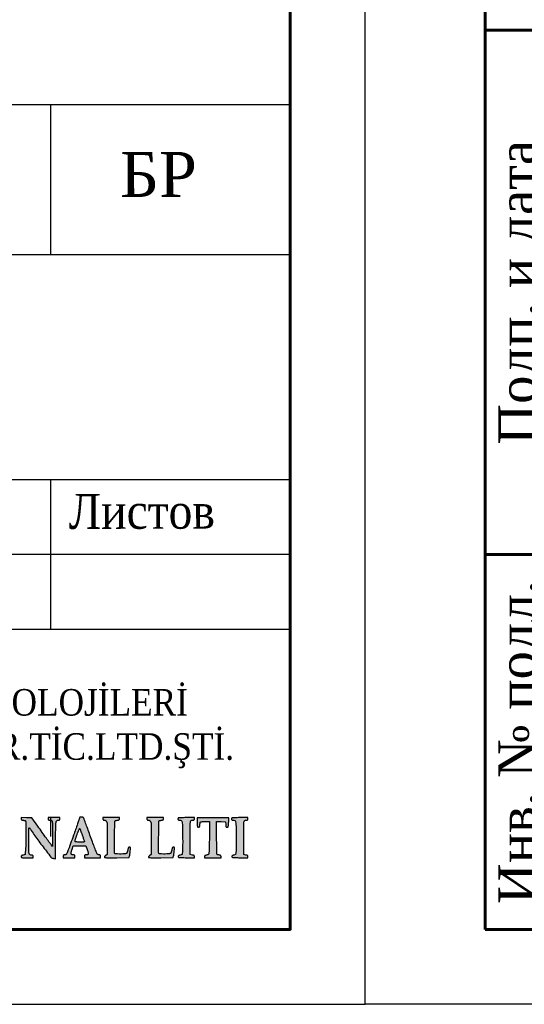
# Model space of a CAD drawing. Header units: inches. Extents: x -397 to 1532, y 9 to 603.
# Tile 7 of 29: x 1 to 34, y 9 to 75. Entities that reach past the tile are written whole.
import ezdxf
from ezdxf.enums import TextEntityAlignment as Align

# ---------------------------------------------------------------- set-up
doc = ezdxf.new("R2010")
doc.units = ezdxf.units.IN
doc.header["$MEASUREMENT"] = 0
for name, color, linetype in [('(002) Рамка', 7, 'Continuous'), ('ливнеотвод', 7, 'Continuous'), ('Электрика', 7, 'Continuous')]:
    doc.layers.add(name, color=color, linetype=linetype)
for name, color, linetype, lineweight in [('.', 7, 'Continuous', 15), ('0_Ном._пера__7', 7, 'Continuous', 60), ('ANTET', 7, 'Continuous', 15)]:
    doc.layers.add(name, color=color, linetype=linetype, lineweight=lineweight)
doc.styles.add('ISOCPEUR', font='isocpeui.ttf')
doc.styles.add('LOGO_TEXT', font='GARA.TTF', dxfattribs={"width": 0.75, "height": 8000})
doc.styles.get("Standard").update_dxf_attribs({"font": 'arial.ttf'})
doc.styles.add('ГОСТ 250', font='times.ttf', dxfattribs={"height": 250})

# ---------------------------------------------------------------- blocks, each defined once
blk = doc.blocks.new('*U26')
at = {"color": 7, "lineweight": 60, "ltscale": 25}
for p, q in [((-58600, 9000), (-58600, 500)), ((-57400, 6500), (-58600, 6500)), ((-57400, 3000), (-58600, 3000)), ((-57400, 500), (-58600, 500))]:
    blk.add_line(p, q, dxfattribs=at)
at = {"color": 0, "ltscale": 25}
blk.add_lwpolyline([(-59400, 42000), (0, 42000), (0, 0), (-59400, 0)], close=True, dxfattribs=at)
at = {"layer": 'Электрика', "color": 7, "char_height": 250, "width": 2500, "attachment_point": 5, "rotation": 90, "style": 'ГОСТ 250'}
for s, insert in [('Подп. и дата', (-58350, 4750)), ('Инв. № подл.', (-58350, 1750))]:
    blk.add_mtext(s, dxfattribs=dict(at, insert=insert))

msp = doc.modelspace()

# ---------------------------------------------------------------- hatches: boundary and pattern name
at = {"layer": '.', "lineweight": 30}
h = msp.add_hatch(color=154, dxfattribs=at)
h.dxf.hatch_style = 1
h.paths.add_polyline_path([(2.532, 20.144, -0.001673), (2.299, 20.463, -0.001863), (2.024, 20.846, -0.001493), (1.731, 21.261), (1.341, 21.814), (0.98, 21.823), (0.619, 21.832), (0.619, 21.754, 0.070482), (0.625, 21.713, 0.167498), (0.643, 21.688, 0.104495), (0.679, 21.672, 0.018928), (0.751, 21.659, -0.009706), (0.802, 21.651, -0.013246), (0.849, 21.642, -0.01006), (0.886, 21.633, -0.130743), (0.899, 21.625, -0.195293), (0.921, 21.572, -0.000682), (0.93, 20.862, -0.003882), (0.933, 20.213, -0.013771), (0.919, 19.797), (0.893, 19.361), (0.756, 19.332, 0.019145), (0.683, 19.314, 0.092565), (0.645, 19.294, 0.150143), (0.626, 19.268, 0.080549), (0.619, 19.227, 0.160234), (0.633, 19.184, 0.189423), (0.67, 19.161, 0.044243), (0.754, 19.152, 0.002397), (1.022, 19.151), (1.426, 19.151), (1.426, 19.231, 0.06456), (1.42, 19.274, 0.16117), (1.403, 19.301, 0.10813), (1.369, 19.318, 0.021084), (1.3, 19.332, -0.02561), (1.231, 19.346, -0.105066), (1.193, 19.366, -0.127955), (1.171, 19.397, -0.046192), (1.155, 19.449, -0.048487), (1.136, 19.637, -0.001761), (1.136, 20.355, -0.000383), (1.139, 21.131, -0.412758), (1.161, 21.152, -0.193823), (1.174, 21.147, -0.023955), (1.195, 21.124, -0.025455), (1.219, 21.094, -0.018461), (1.242, 21.057, 0.024352), (1.475, 20.704, 0.003182), (2.01, 19.98, 0.000749), (2.605, 19.19, 0.167481), (2.682, 19.138, 0.004785), (2.707, 19.132, 0.001797), (2.743, 19.123, 0.001781), (2.783, 19.114, 0.002165), (2.819, 19.106), (2.906, 19.086), (2.916, 20.346, -0.001288), (2.926, 21.273, -0.033465), (2.946, 21.522, -0.176097), (3.003, 21.626, -0.182165), (3.112, 21.668, 0.036883), (3.159, 21.672, 0.14802), (3.184, 21.684, 0.16217), (3.197, 21.707, 0.046751), (3.201, 21.749), (3.201, 21.83), (2.814, 21.83), (2.426, 21.83), (2.426, 21.749, 0.050525), (2.431, 21.705, 0.188131), (2.446, 21.682, 0.135167), (2.476, 21.671, 0.02191), (2.538, 21.668, -0.034784), (2.591, 21.665, -0.066819), (2.631, 21.653, -0.082409), (2.662, 21.634, -0.086348), (2.683, 21.606, -0.110159), (2.698, 21.553, -0.003846), (2.708, 21.34, -0.006361), (2.714, 21.07, -0.003147), (2.716, 20.727), (2.715, 19.909), (2.65, 19.99, -0.011417)])
h = msp.add_hatch(color=154, dxfattribs=at)
h.dxf.hatch_style = 1
edge = h.paths.add_edge_path()
edge.add_arc((3.872, 19.248), 0.445, 172.97317, 180.00001)
edge.add_line((3.427, 19.248), (3.427, 19.151))
edge.add_line((3.427, 19.151), (3.814, 19.151))
edge.add_line((3.814, 19.151), (4.202, 19.151))
edge.add_line((4.202, 19.151), (4.202, 19.248))
edge.add_arc((3.772, 19.248), 0.43, 0.00001, 6.89611)
edge.add_arc((4.145, 19.293), 0.0535, 6.89619, 38.87129)
edge.add_arc((4.156, 19.302), 0.0394, 38.87129, 78.17031)
edge.add_arc((4.123, 19.145), 0.199, 78.17028, 90.00005)
edge.add_arc((4.123, 19.864), 0.519, 261.59501, 269.99997, ccw=False)
edge.add_arc((4.076, 19.545), 0.196, 244.24192, 261.59497, ccw=False)
edge.add_arc((4.035, 19.459), 0.101, 218.75079, 244.24193, ccw=False)
edge.add_arc((4.001, 19.432), 0.0578, 179.99995, 218.75071, ccw=False)
edge.add_arc((4.083, 19.432), 0.139, 167.51388, 180.00001, ccw=False)
edge.add_line((3.947, 19.462), (3.964, 19.536))
edge.add_line((3.964, 19.536), (3.986, 19.624))
edge.add_line((3.986, 19.624), (4.013, 19.719))
edge.add_line((4.013, 19.719), (4.082, 19.958))
edge.add_line((4.082, 19.958), (4.214, 20.225))
edge.add_arc((4.231, 20.241), 0.0232, 174.8837, 225.1395, ccw=False)
edge.add_arc((4.776, 20.192), 0.571, 169.95546, 174.88374, ccw=False)
edge.add_arc((4.843, 20.181), 0.639, 164.43479, 169.95543, ccw=False)
edge.add_arc((5.235, 20.072), 1.045, 160.61517, 164.43484, ccw=False)
edge.add_line((4.249, 20.419), (4.384, 20.799))
edge.add_arc((9.042, 19.129), 4.949, 157.94739, 160.26963, ccw=False)
edge.add_arc((6.538, 20.143), 2.247, 154.93677, 157.94737, ccw=False)
edge.add_arc((4.514, 21.089), 0.0129, 41.98059, 154.93678, ccw=False)
edge.add_arc((4.469, 21.048), 0.0744, 25.21963, 41.98056, ccw=False)
edge.add_line((4.536, 21.08), (4.555, 21.037))
edge.add_line((4.555, 21.037), (4.577, 20.984))
edge.add_line((4.577, 20.984), (4.598, 20.926))
edge.add_line((4.598, 20.926), (4.623, 20.852))
edge.add_line((4.623, 20.852), (4.662, 20.744))
edge.add_line((4.662, 20.744), (4.705, 20.623))
edge.add_line((4.705, 20.623), (4.746, 20.508))
edge.add_line((4.746, 20.508), (4.783, 20.403))
edge.add_arc((2.356, 19.585), 2.561, 16.47881, 18.61794, ccw=False)
edge.add_line((4.812, 20.312), (4.834, 20.234))
edge.add_arc((4.822, 20.231), 0.0127, -45.00009, 15.61227, ccw=False)
edge.add_arc((4.789, 20.263), 0.0592, 270.36861, 315.00002, ccw=False)
edge.add_line((4.789, 20.204), (4.523, 20.204))
edge.add_line((4.523, 20.204), (4.256, 20.207))
edge.add_arc((4.257, 20.268), 0.061, 225.13947, 268.99495, ccw=False)
edge.add_line((4.214, 20.225), (4.082, 19.958))
edge.add_line((4.082, 19.958), (4.51, 19.958))
edge.add_line((4.51, 19.958), (4.939, 19.958))
edge.add_line((4.939, 19.958), (5.025, 19.699))
edge.add_arc((2.685, 18.919), 2.467, 15.92037, 18.41929, ccw=False)
edge.add_arc((3.47, 19.143), 1.65, 12.54262, 15.9203, ccw=False)
edge.add_arc((3.408, 19.129), 1.713, 9.86237, 12.54254, ccw=False)
edge.add_arc((5.039, 19.413), 0.0585, -20.99364, 9.86233, ccw=False)
edge.add_arc((5.053, 19.407), 0.043, 305.47526, 339.00637, ccw=False)
edge.add_arc((5.009, 19.468), 0.118, 289.69452, 305.47538, ccw=False)
edge.add_arc((4.985, 19.537), 0.191, 277.38687, 289.69454, ccw=False)
edge.add_arc((4.961, 19.722), 0.377, 269.99997, 277.38696, ccw=False)
edge.add_arc((4.961, 18.539), 0.805, 89.99994, 94.79306)
edge.add_arc((4.898, 19.29), 0.0517, 94.793, 130.34875)
edge.add_arc((4.891, 19.299), 0.0405, 130.34869, 172.6247)
edge.add_arc((5.285, 19.248), 0.438, 172.62467, 179.99998)
edge.add_line((4.847, 19.248), (4.847, 19.151))
edge.add_line((4.847, 19.151), (5.38, 19.151))
edge.add_line((5.38, 19.151), (5.912, 19.151))
edge.add_line((5.912, 19.151), (5.912, 19.248))
edge.add_arc((5.489, 19.248), 0.423, 0.00003, 6.90757)
edge.add_arc((5.853, 19.292), 0.056, 6.90754, 37.58277)
edge.add_arc((5.867, 19.302), 0.0388, 37.58272, 76.77849)
edge.add_arc((5.838, 19.177), 0.168, 76.77846, 90.00002)
edge.add_arc((5.838, 19.525), 0.18, 259.61669, 270.00006, ccw=False)
edge.add_arc((5.859, 19.639), 0.296, 252.46713, 259.61669, ccw=False)
edge.add_arc((5.856, 19.63), 0.287, 245.24024, 252.46719, ccw=False)
edge.add_arc((5.794, 19.496), 0.139, 232.81502, 245.24037, ccw=False)
edge.add_arc((5.765, 19.458), 0.0916, 201.82243, 232.815, ccw=False)
edge.add_line((5.68, 19.424), (5.553, 19.745))
edge.add_arc((26.731, 28.088), 22.763, 200.49186, 201.49957, ccw=False)
edge.add_arc((43.889, 34.5), 41.079, 199.84416, 200.49183, ccw=False)
edge.add_line((5.249, 20.555), (5.09, 20.994))
edge.add_line((5.09, 20.994), (4.951, 21.379))
edge.add_line((4.951, 21.379), (4.832, 21.708))
edge.add_line((4.832, 21.708), (4.808, 21.773))
edge.add_arc((4.551, 21.677), 0.274, 20.59748, 31.4899)
edge.add_arc((4.721, 21.781), 0.0749, 31.48989, 60.09421)
edge.add_arc((4.709, 21.76), 0.0993, 60.0942, 83.8323)
edge.add_arc((4.654, 21.247), 0.615, 83.83233, 89.99999)
edge.add_line((4.654, 21.862), (4.533, 21.862))
edge.add_line((4.533, 21.862), (4.378, 21.418))
edge.add_line((4.378, 21.418), (4.112, 20.656))
edge.add_line((4.112, 20.656), (3.894, 20.041))
edge.add_line((3.894, 20.041), (3.714, 19.545))
edge.add_arc((2.828, 19.867), 0.943, 332.65561, 340.02681, ccw=False)
edge.add_arc((3.411, 19.566), 0.286, 322.42458, 332.65562, ccw=False)
edge.add_arc((3.547, 19.461), 0.115, 302.19337, 322.42451, ccw=False)
edge.add_arc((3.55, 19.457), 0.109, 281.36569, 302.19338, ccw=False)
edge.add_arc((3.523, 19.591), 0.246, 270.00002, 281.36573, ccw=False)
edge.add_arc((3.523, 18.914), 0.431, 90.00002, 97.18508)
edge.add_arc((3.475, 19.297), 0.0445, 97.18504, 135.24621)
edge.add_arc((3.475, 19.297), 0.0451, 135.24632, 172.97324)
h = msp.add_hatch(color=154, dxfattribs=at)
h.dxf.hatch_style = 1
h.paths.add_polyline_path([(6.859, 21.557, -0.196928), (6.886, 21.62, -0.120079), (6.901, 21.629, -0.014313), (6.94, 21.641, -0.016408), (6.987, 21.651, -0.012791), (7.039, 21.659, 0.019015), (7.111, 21.672, 0.103071), (7.147, 21.688, 0.166449), (7.165, 21.713, 0.072837), (7.171, 21.753), (7.171, 21.83), (6.622, 21.83), (6.073, 21.83), (6.073, 21.749, 0.0473), (6.078, 21.707, 0.170401), (6.091, 21.683, 0.145912), (6.118, 21.672, 0.031775), (6.168, 21.668, -0.178382), (6.281, 21.627, -0.177341), (6.34, 21.522, -0.03873), (6.361, 21.277), (6.364, 19.381), (6.267, 19.312, 0.029489), (6.23, 19.283, 0.034341), (6.199, 19.25, 0.036717), (6.177, 19.219, 0.138369), (6.17, 19.197, 0.379688), (6.194, 19.17, 0.01834), (6.32, 19.16, 0.012414), (6.539, 19.155, 0.001669), (7, 19.159), (7.83, 19.167), (7.852, 19.28, 0.012892), (7.862, 19.339, 0.003936), (7.874, 19.429, 0.003942), (7.885, 19.529, 0.004299), (7.895, 19.627, 0.004467), (7.908, 19.78, 0.076535), (7.904, 19.831, 0.251837), (7.884, 19.853, 0.088473), (7.84, 19.861, 0.103798), (7.797, 19.852, 0.161154), (7.77, 19.827, 0.071352), (7.749, 19.774, 0.009208), (7.723, 19.654, -0.009342), (7.694, 19.524, -0.090577), (7.672, 19.473, -0.155647), (7.637, 19.445, -0.043231), (7.568, 19.426, -0.036971), (7.405, 19.408, -0.012803), (7.168, 19.405, -0.006503), (6.928, 19.412, -0.188643), (6.873, 19.436, -0.199951), (6.847, 19.498, -0.000453), (6.852, 20.528, -0.000458)])
h = msp.add_hatch(color=154, dxfattribs=at)
h.dxf.hatch_style = 1
h.paths.add_polyline_path([(9.797, 21.557, -0.226609), (9.831, 21.627, -0.017193), (9.877, 21.641, -0.016408), (9.924, 21.651, -0.012791), (9.976, 21.659, 0.019015), (10.048, 21.672, 0.103071), (10.084, 21.688, 0.166449), (10.102, 21.713, 0.072837), (10.108, 21.753), (10.108, 21.83), (9.559, 21.83), (9.011, 21.83), (9.011, 21.749, 0.0473), (9.015, 21.707, 0.170401), (9.028, 21.683, 0.145912), (9.055, 21.672, 0.031775), (9.105, 21.668, -0.178382), (9.218, 21.627, -0.177341), (9.277, 21.522, -0.03873), (9.298, 21.277, -0.001947), (9.301, 20.474), (9.301, 19.381), (9.204, 19.312, 0.029489), (9.167, 19.283, 0.034341), (9.136, 19.25, 0.036717), (9.114, 19.219, 0.138369), (9.108, 19.197, 0.379688), (9.131, 19.17, 0.01834), (9.257, 19.16, 0.012414), (9.476, 19.155, 0.001669), (9.937, 19.159), (10.767, 19.167), (10.789, 19.28, 0.012892), (10.799, 19.339, 0.003936), (10.811, 19.429, 0.003942), (10.823, 19.529, 0.004299), (10.833, 19.627, 0.004467), (10.845, 19.78, 0.076535), (10.842, 19.831, 0.251837), (10.822, 19.853, 0.088473), (10.778, 19.861, 0.103798), (10.735, 19.852, 0.161154), (10.707, 19.827, 0.071352), (10.686, 19.774, 0.009208), (10.66, 19.654, -0.009342), (10.631, 19.524, -0.090577), (10.609, 19.473, -0.155647), (10.574, 19.445, -0.043231), (10.506, 19.426, -0.036971), (10.342, 19.408, -0.012803), (10.105, 19.405, -0.006503), (9.866, 19.412, -0.188643), (9.81, 19.436, -0.199951), (9.785, 19.498, -0.000453), (9.79, 20.528, -0.000458)])
h = msp.add_hatch(color=154, dxfattribs=at)
h.dxf.hatch_style = 1
h.paths.add_polyline_path([(11.891, 20.489, -0.001445), (11.887, 21.317, -0.037916), (11.903, 21.538, -0.196238), (11.958, 21.631, -0.161675), (12.069, 21.668, 0.025371), (12.126, 21.671, 0.139003), (12.155, 21.683, 0.180601), (12.169, 21.706, 0.049402), (12.173, 21.749), (12.173, 21.83), (11.646, 21.83, 0.003816), (11.443, 21.828, 0.005983), (11.268, 21.824, 0.002005), (11.117, 21.817, 0.285502), (11.091, 21.8, 0.040824), (11.082, 21.776, 0.032464), (11.078, 21.752, 0.03271), (11.076, 21.728, 0.103607), (11.082, 21.699, 0.161551), (11.099, 21.681, 0.101492), (11.129, 21.671, 0.026976), (11.181, 21.668, -0.128801), (11.293, 21.638, -0.211513), (11.351, 21.56, -0.048381), (11.373, 21.379, -0.00216), (11.387, 20.745, -0.003216), (11.391, 20.394, -0.003636), (11.391, 20.057, -0.003321), (11.386, 19.771, -0.019881), (11.377, 19.622), (11.35, 19.366), (11.221, 19.33, 0.024448), (11.16, 19.31, 0.071786), (11.121, 19.288, 0.110087), (11.1, 19.262, 0.11926), (11.092, 19.231, 0.266584), (11.113, 19.195, 0.099231), (11.17, 19.175, 0.027146), (11.294, 19.165, 0.002036), (11.633, 19.158), (12.173, 19.149), (12.173, 19.229, 0.071866), (12.167, 19.272, 0.156966), (12.149, 19.299, 0.098181), (12.111, 19.318, 0.018601), (12.036, 19.336), (11.899, 19.363)])
h = msp.add_hatch(color=154, dxfattribs=at)
h.dxf.hatch_style = 1
h.paths.add_polyline_path([(13.66, 20.099, -0.001721), (13.658, 20.51), (13.658, 21.574), (13.957, 21.565), (14.255, 21.556), (14.265, 21.37, 0.009102), (14.273, 21.26, 0.084623), (14.285, 21.214, 0.198147), (14.308, 21.192, 0.090783), (14.349, 21.184, 0.090125), (14.39, 21.192, 0.176957), (14.415, 21.213, 0.086127), (14.43, 21.257, 0.011872), (14.444, 21.354, 0.008365), (14.452, 21.43, 0.005405), (14.458, 21.518, 0.005433), (14.463, 21.604, 0.010217), (14.465, 21.673), (14.465, 21.824), (13.416, 21.822), (12.367, 21.82), (12.367, 21.502, 0.003385), (12.368, 21.295, 0.055495), (12.377, 21.226, 0.207528), (12.4, 21.196, 0.129978), (12.443, 21.184, 0.082876), (12.485, 21.191, 0.178935), (12.51, 21.212, 0.091053), (12.525, 21.254, 0.012677), (12.539, 21.346, -0.0088), (12.547, 21.411, -0.01101), (12.558, 21.47, -0.009336), (12.569, 21.519, -0.079947), (12.577, 21.54, -0.222242), (12.596, 21.553, -0.010138), (12.676, 21.562, -0.015285), (12.773, 21.569, -0.010196), (12.885, 21.572), (13.174, 21.572), (13.172, 20.611, -0.002067), (13.169, 20.233, -0.002785), (13.163, 19.891, -0.001899), (13.156, 19.604, -0.029939), (13.147, 19.506, -0.019537), (13.13, 19.417, -0.128931), (13.109, 19.377, -0.134525), (13.072, 19.354, -0.021966), (12.988, 19.332, 0.019152), (12.915, 19.314, 0.092522), (12.877, 19.294, 0.150046), (12.858, 19.268, 0.080576), (12.851, 19.227), (12.851, 19.151), (13.4, 19.151), (13.949, 19.151), (13.949, 19.228, 0.104938), (13.937, 19.281, 0.143477), (13.907, 19.317, 0.105393), (13.853, 19.338, 0.040657), (13.772, 19.345, -0.063236), (13.742, 19.348, -0.061099), (13.713, 19.36, -0.094976), (13.682, 19.385, -0.111052), (13.67, 19.436, -0.000793), (13.664, 19.744, -0.002672)])
h = msp.add_hatch(color=154, dxfattribs=at)
h.dxf.hatch_style = 1
h.paths.add_polyline_path([(15.464, 20.489, -0.001445), (15.46, 21.317, -0.037916), (15.477, 21.538, -0.196238), (15.532, 21.631, -0.161675), (15.642, 21.668, 0.025371), (15.7, 21.671, 0.139003), (15.728, 21.683, 0.180601), (15.743, 21.706, 0.049402), (15.747, 21.749), (15.747, 21.83), (15.22, 21.83, 0.003816), (15.016, 21.828, 0.005983), (14.841, 21.824, 0.002005), (14.691, 21.817, 0.285502), (14.665, 21.8, 0.040824), (14.656, 21.776, 0.032464), (14.651, 21.752, 0.03271), (14.65, 21.728, 0.103607), (14.656, 21.699, 0.161551), (14.672, 21.681, 0.101492), (14.703, 21.671, 0.026976), (14.755, 21.668, -0.128801), (14.867, 21.638, -0.211513), (14.924, 21.56, -0.048381), (14.947, 21.379, -0.00216), (14.961, 20.745, -0.003216), (14.965, 20.394, -0.003636), (14.964, 20.057, -0.003321), (14.96, 19.771, -0.019881), (14.95, 19.622), (14.924, 19.366), (14.795, 19.33, 0.024448), (14.734, 19.31, 0.071786), (14.695, 19.288, 0.110087), (14.673, 19.262, 0.11926), (14.666, 19.231, 0.266584), (14.686, 19.195, 0.099231), (14.744, 19.175, 0.027146), (14.868, 19.165, 0.002036), (15.206, 19.158), (15.747, 19.149), (15.747, 19.229, 0.071866), (15.741, 19.272, 0.156966), (15.722, 19.299, 0.098181), (15.685, 19.318, 0.018601), (15.61, 19.336), (15.473, 19.363)])

# ---------------------------------------------------------------- linework, layer by layer
at = {"color": 7}
for p, q in [((18.567, 69.377), (-166.433, 69.377)), ((2.567, 69.377), (2.567, 59.377)), ((18.567, 69.377), (18.567, 14.377)), ((18.567, 59.377), (-166.433, 59.377)), ((18.567, 44.377), (-166.433, 44.377)), ((2.567, 44.377), (2.567, 34.377)), ((18.567, 39.377), (-29.433, 39.377)), ((18.567, 34.377), (-29.433, 34.377)), ((2.567, 21.83), (2.567, 20.562)), ((2.567, 21.83), (2.567, 20.562)), ((2.567, 21.83), (2.567, 20.562)), ((-166.433, 14.377), (18.567, 14.377)), ((-166.433, 14.377), (18.567, 14.377))]:
    msp.add_line(p, q, dxfattribs=at)
msp.add_line((2.567, 21.83), (2.567, 20.562))
at = {"transparency": 33554687}
msp.add_lwpolyline([(-397.202, 9.377), (23.567, 9.377), (23.567, 306.377), (-397.202, 306.377)], close=True, dxfattribs=at)
at = {"color": 154}
for points in [[(0.619, 21.754, 0.070482), (0.625, 21.713, 0.167497), (0.643, 21.688, 0.104495), (0.679, 21.672, 0.018928), (0.751, 21.659, -0.009706), (0.802, 21.651, -0.013246), (0.849, 21.642, -0.01006), (0.886, 21.633, -0.130743), (0.899, 21.625, -0.195293), (0.921, 21.572, -0.000682), (0.93, 20.862, -0.003882), (0.933, 20.213, -0.013772), (0.919, 19.797), (0.893, 19.361), (0.756, 19.332, 0.019145), (0.683, 19.314, 0.092565), (0.645, 19.294, 0.150143), (0.626, 19.268, 0.080549), (0.619, 19.227, 0.160234), (0.633, 19.184, 0.189423), (0.67, 19.161, 0.044243), (0.754, 19.152, 0.002397), (1.022, 19.151), (1.426, 19.151), (1.426, 19.231, 0.06456), (1.42, 19.274, 0.16117), (1.403, 19.301, 0.108129), (1.369, 19.318, 0.021084), (1.3, 19.332, -0.02561), (1.231, 19.346, -0.105066), (1.193, 19.366, -0.127955), (1.171, 19.397, -0.046192), (1.155, 19.449, -0.048487), (1.136, 19.637, -0.001761), (1.136, 20.355, -0.000383), (1.139, 21.131, -0.412758), (1.161, 21.152, -0.193822), (1.174, 21.147, -0.023954), (1.195, 21.124, -0.025455), (1.219, 21.094, -0.018462), (1.242, 21.057, 0.024352), (1.475, 20.704, 0.003182), (2.01, 19.98, 0.000749), (2.605, 19.19, 0.167481), (2.682, 19.138, 0.004785), (2.707, 19.132, 0.001798), (2.743, 19.123, 0.001781), (2.783, 19.114, 0.002165), (2.819, 19.106), (2.906, 19.086), (2.916, 20.346, -0.001288), (2.926, 21.273, -0.033465), (2.946, 21.522, -0.176096), (3.003, 21.626, -0.182167), (3.112, 21.668, 0.036883), (3.159, 21.672, 0.148023), (3.184, 21.684, 0.162167), (3.197, 21.707, 0.046751), (3.201, 21.749), (3.201, 21.83), (2.814, 21.83), (2.426, 21.83), (2.426, 21.749, 0.050525), (2.431, 21.705, 0.188131), (2.446, 21.682, 0.135166), (2.476, 21.671, 0.02191), (2.538, 21.668, -0.034784), (2.591, 21.665, -0.066819), (2.631, 21.653, -0.082407), (2.662, 21.634, -0.086353), (2.683, 21.606, -0.110157), (2.698, 21.553, -0.003846), (2.708, 21.34, -0.006362), (2.714, 21.07, -0.003147), (2.716, 20.727), (2.715, 19.909), (2.65, 19.99, -0.011417), (2.532, 20.144, -0.001673), (2.299, 20.463, -0.001862), (2.024, 20.846, -0.001494), (1.731, 21.261), (1.341, 21.814), (0.98, 21.823), (0.619, 21.832)], [(4.378, 21.418, -0.000903), (4.112, 20.656, -0.001697), (4.112, 20.656, -0.002408), (3.714, 19.545, -0.032174), (3.665, 19.434, -0.044671), (3.638, 19.391, -0.088505), (3.608, 19.364, -0.091129), (3.571, 19.35, -0.049633), (3.523, 19.345, 0.031361), (3.469, 19.341, 0.167617), (3.443, 19.328, 0.166118), (3.43, 19.302, 0.03067), (3.427, 19.248), (3.427, 19.151), (3.814, 19.151), (4.202, 19.151), (4.202, 19.248, 0.030099), (4.198, 19.299, 0.14043), (4.187, 19.327, 0.173175), (4.164, 19.34, 0.051663), (4.123, 19.345, -0.03669), (4.048, 19.35, -0.075862), (3.991, 19.368, -0.111687), (3.956, 19.395, -0.170712), (3.943, 19.432, -0.054535), (3.947, 19.462, -0.004932), (3.964, 19.536, -0.006355), (3.986, 19.624, -0.004926), (4.013, 19.719), (4.082, 19.958), (4.51, 19.958), (4.939, 19.958), (5.025, 19.699, -0.010904), (5.057, 19.596, -0.014739), (5.081, 19.502, -0.011695), (5.096, 19.423, -0.135454), (5.093, 19.392, -0.14736), (5.078, 19.372, -0.068966), (5.049, 19.357, -0.053754), (5.01, 19.348, -0.032243), (4.961, 19.345, 0.020917), (4.894, 19.342, 0.156398), (4.865, 19.33, 0.186585), (4.851, 19.304, 0.032192), (4.847, 19.248), (4.847, 19.151), (5.38, 19.151), (5.912, 19.151), (5.912, 19.248, 0.030149), (5.909, 19.299, 0.134651), (5.898, 19.326, 0.172711), (5.876, 19.34, 0.057754), (5.838, 19.345, -0.045337), (5.805, 19.348, -0.031206), (5.769, 19.357, -0.031544), (5.736, 19.37, -0.054269), (5.71, 19.385, -0.136061), (5.68, 19.424, -0.001409), (5.553, 19.745, -0.004397), (5.409, 20.119, -0.002826), (5.249, 20.555, 0.000097), (5.09, 20.994, 0.000144), (4.951, 21.379, 0.000061), (4.832, 21.708, 0.002985), (4.808, 21.773, 0.047563), (4.785, 21.82, 0.125462), (4.759, 21.846, 0.103949), (4.72, 21.859, 0.026918), (4.654, 21.862), (4.533, 21.862)], [(6.073, 21.749, 0.0473), (6.078, 21.707, 0.170402), (6.091, 21.683, 0.145911), (6.118, 21.672, 0.031775), (6.168, 21.668, -0.178382), (6.281, 21.627, -0.177341), (6.34, 21.522, -0.03873), (6.361, 21.277, -0.001947), (6.361, 21.277), (6.364, 19.381), (6.267, 19.312, 0.029488), (6.23, 19.283, 0.034341), (6.199, 19.25, 0.03672), (6.177, 19.219, 0.138369), (6.17, 19.197, 0.379689), (6.194, 19.17, 0.01834), (6.32, 19.16, 0.012414), (6.539, 19.155, 0.001669), (7, 19.159), (7.83, 19.167), (7.852, 19.28, 0.012892), (7.862, 19.339, 0.003939), (7.874, 19.429, 0.00394), (7.885, 19.529, 0.004298), (7.895, 19.627, 0.004467), (7.908, 19.78, 0.076535), (7.904, 19.831, 0.251837), (7.884, 19.853, 0.088474), (7.84, 19.861, 0.103797), (7.797, 19.852, 0.161154), (7.77, 19.827, 0.071352), (7.749, 19.774, 0.009208), (7.723, 19.654, -0.009342), (7.694, 19.524, -0.090577), (7.672, 19.473, -0.155647), (7.637, 19.445, -0.043231), (7.568, 19.426, -0.036971), (7.405, 19.408, -0.012803), (7.168, 19.405, -0.006503), (6.928, 19.412, -0.188643), (6.873, 19.436, -0.199951), (6.847, 19.498, -0.000453), (6.852, 20.528, -0.000458), (6.859, 21.557, -0.196928), (6.886, 21.62, -0.120079), (6.901, 21.629, -0.014311), (6.94, 21.641, -0.016411), (6.987, 21.651, -0.012791), (7.039, 21.659, 0.019015), (7.111, 21.672, 0.103071), (7.147, 21.688, 0.166449), (7.165, 21.713, 0.072837), (7.171, 21.753), (7.171, 21.83), (6.622, 21.83), (6.073, 21.83)], [(9.011, 21.749, 0.0473), (9.015, 21.707, 0.170402), (9.028, 21.683, 0.145911), (9.055, 21.672, 0.031775), (9.105, 21.668, -0.178382), (9.218, 21.627, -0.177341), (9.277, 21.522, -0.03873), (9.298, 21.277, -0.001947), (9.298, 21.277), (9.301, 19.381), (9.204, 19.312, 0.029488), (9.167, 19.283, 0.034341), (9.136, 19.25, 0.03672), (9.114, 19.219, 0.138369), (9.108, 19.197, 0.379689), (9.131, 19.17, 0.01834), (9.257, 19.16, 0.012414), (9.476, 19.155, 0.001669), (9.937, 19.159), (10.767, 19.167), (10.789, 19.28, 0.012892), (10.799, 19.339, 0.003939), (10.811, 19.429, 0.00394), (10.823, 19.529, 0.004298), (10.833, 19.627, 0.004467), (10.845, 19.78, 0.076535), (10.842, 19.831, 0.251837), (10.822, 19.853, 0.088474), (10.778, 19.861, 0.103797), (10.735, 19.852, 0.161154), (10.707, 19.827, 0.071352), (10.686, 19.774, 0.009208), (10.66, 19.654, -0.009342), (10.631, 19.524, -0.090577), (10.609, 19.473, -0.155647), (10.574, 19.445, -0.043231), (10.506, 19.426, -0.036971), (10.342, 19.408, -0.012803), (10.105, 19.405, -0.006503), (9.866, 19.412, -0.188643), (9.81, 19.436, -0.199951), (9.785, 19.498, -0.000453), (9.79, 20.528, -0.000458), (9.797, 21.557, -0.196928), (9.823, 21.62, -0.120079), (9.838, 21.629, -0.014311), (9.877, 21.641, -0.016411), (9.924, 21.651, -0.012791), (9.976, 21.659, 0.019015), (10.048, 21.672, 0.103071), (10.084, 21.688, 0.166449), (10.102, 21.713, 0.072837), (10.108, 21.753), (10.108, 21.83), (9.559, 21.83), (9.011, 21.83)], [(11.098, 21.808, 0.097261), (11.089, 21.796, 0.034257), (11.082, 21.776, 0.032464), (11.078, 21.752, 0.03271), (11.076, 21.728, 0.103607), (11.082, 21.699, 0.161551), (11.099, 21.681, 0.101492), (11.129, 21.671, 0.026976), (11.181, 21.668, -0.128801), (11.293, 21.638, -0.211513), (11.351, 21.56, -0.048381), (11.373, 21.379, -0.00216), (11.387, 20.745, -0.003216), (11.391, 20.394, -0.003636), (11.391, 20.057, -0.003321), (11.386, 19.771, -0.019881), (11.377, 19.622), (11.35, 19.366), (11.221, 19.33, 0.024448), (11.16, 19.31, 0.071785), (11.121, 19.288, 0.110089), (11.1, 19.262, 0.119258), (11.092, 19.231, 0.266584), (11.113, 19.195, 0.099231), (11.17, 19.175, 0.027146), (11.294, 19.165, 0.002036), (11.633, 19.158), (12.173, 19.149), (12.173, 19.229, 0.071866), (12.167, 19.272, 0.156967), (12.149, 19.299, 0.09818), (12.111, 19.318, 0.018601), (12.036, 19.336), (11.899, 19.363), (11.891, 20.489, -0.001445), (11.887, 21.317, -0.037916), (11.903, 21.538, -0.196238), (11.958, 21.631, -0.161675), (12.069, 21.668, 0.025371), (12.126, 21.671, 0.139004), (12.155, 21.683, 0.180601), (12.169, 21.706, 0.049402), (12.173, 21.749), (12.173, 21.83), (11.646, 21.83, 0.003816), (11.443, 21.828, 0.005983), (11.268, 21.824, 0.002005), (11.117, 21.817, 0.18667)], [(12.367, 21.502, 0.003385), (12.368, 21.295, 0.055495), (12.377, 21.226, 0.207528), (12.4, 21.196, 0.129977), (12.443, 21.184, 0.082876), (12.485, 21.191, 0.178936), (12.51, 21.212, 0.091053), (12.525, 21.254, 0.012677), (12.539, 21.346, -0.008799), (12.547, 21.411, -0.011012), (12.558, 21.47, -0.009336), (12.569, 21.519, -0.079947), (12.577, 21.54, -0.222242), (12.596, 21.553, -0.010137), (12.676, 21.562, -0.015287), (12.773, 21.569, -0.010196), (12.885, 21.572), (13.174, 21.572), (13.172, 20.611, -0.002067), (13.169, 20.233, -0.002785), (13.163, 19.891, -0.001899), (13.156, 19.604, -0.029939), (13.147, 19.506, -0.019537), (13.13, 19.417, -0.128931), (13.109, 19.377, -0.134525), (13.072, 19.354, -0.021966), (12.988, 19.332, 0.019152), (12.915, 19.314, 0.092522), (12.877, 19.294, 0.150045), (12.858, 19.268, 0.080576), (12.851, 19.227), (12.851, 19.151), (13.4, 19.151), (13.949, 19.151), (13.949, 19.228, 0.104938), (13.937, 19.281, 0.143476), (13.907, 19.317, 0.105393), (13.853, 19.338, 0.040657), (13.772, 19.345, -0.063236), (13.742, 19.348, -0.061101), (13.713, 19.36, -0.066137), (13.691, 19.376, -0.111335), (13.678, 19.396, -0.086632), (13.67, 19.436, -0.000793), (13.664, 19.744, -0.002673), (13.66, 20.099, -0.001721), (13.658, 20.51), (13.658, 21.574), (13.957, 21.565), (14.255, 21.556), (14.265, 21.37, 0.009102), (14.273, 21.26, 0.084623), (14.285, 21.214, 0.198146), (14.308, 21.192, 0.090783), (14.349, 21.184, 0.090125), (14.39, 21.192, 0.176957), (14.415, 21.213, 0.086127), (14.43, 21.257, 0.011874), (14.444, 21.354, 0.008364), (14.452, 21.43, 0.005405), (14.458, 21.518, 0.005433), (14.463, 21.604, 0.010217), (14.465, 21.673), (14.465, 21.824), (13.416, 21.822), (12.367, 21.82)], [(14.671, 21.808, 0.097261), (14.663, 21.796, 0.034257), (14.656, 21.776, 0.032464), (14.651, 21.752, 0.03271), (14.65, 21.728, 0.103607), (14.656, 21.699, 0.161551), (14.672, 21.681, 0.101492), (14.703, 21.671, 0.026976), (14.755, 21.668, -0.128801), (14.867, 21.638, -0.211513), (14.924, 21.56, -0.048381), (14.947, 21.379, -0.00216), (14.961, 20.745, -0.003216), (14.965, 20.394, -0.003636), (14.964, 20.057, -0.003321), (14.96, 19.771, -0.019881), (14.95, 19.622), (14.924, 19.366), (14.795, 19.33, 0.024448), (14.734, 19.31, 0.071785), (14.695, 19.288, 0.110089), (14.673, 19.262, 0.119258), (14.666, 19.231, 0.266584), (14.686, 19.195, 0.099231), (14.744, 19.175, 0.027146), (14.868, 19.165, 0.002036), (15.206, 19.158), (15.747, 19.149), (15.747, 19.229, 0.071866), (15.741, 19.272, 0.156967), (15.722, 19.299, 0.09818), (15.685, 19.318, 0.018601), (15.61, 19.336), (15.473, 19.363), (15.464, 20.489, -0.001445), (15.46, 21.317, -0.037916), (15.477, 21.538, -0.196238), (15.532, 21.631, -0.161675), (15.642, 21.668, 0.025371), (15.7, 21.671, 0.139004), (15.728, 21.683, 0.180601), (15.743, 21.706, 0.049402), (15.747, 21.749), (15.747, 21.83), (15.22, 21.83, 0.003816), (15.016, 21.828, 0.005983), (14.841, 21.824, 0.002005), (14.691, 21.817, 0.18667)], [(4.598, 20.926, 0.002403), (4.623, 20.852, 0.000796), (4.662, 20.744, 0.000792), (4.705, 20.623, 0.0009), (4.746, 20.508, -0.005862), (4.783, 20.403, -0.009334), (4.812, 20.312, -0.003781), (4.834, 20.234, -0.270815), (4.831, 20.222, -0.197241), (4.789, 20.204, -0.002979), (4.523, 20.204, -0.003015), (4.256, 20.207, -0.193726), (4.214, 20.225, -0.222866), (4.208, 20.243, -0.021507), (4.214, 20.292, -0.024093), (4.228, 20.352, -0.016668), (4.249, 20.419, -0.001508), (4.384, 20.799, -0.010133), (4.455, 20.987, -0.013137), (4.503, 21.095, -0.537073), (4.524, 21.098, -0.073264), (4.536, 21.08, -0.008946), (4.555, 21.037, -0.010446), (4.577, 20.984, -0.008444)]]:
    msp.add_lwpolyline(points, format="xyb", close=True, dxfattribs=at)
for points in [[(6.361, 21.277), (6.364, 20.474)], [(9.298, 21.277), (9.301, 20.474)]]:
    msp.add_lwpolyline(points, dxfattribs=at)
at = {"layer": 'ливнеотвод', "linetype": 'Continuous', "lineweight": 60, "transparency": 33554687}
msp.add_lwpolyline([(-377.202, 14.377), (18.567, 14.377), (18.567, 301.377), (-377.202, 301.377)], close=True, dxfattribs=at)

# ---------------------------------------------------------------- block references
at = {"xscale": 0.01, "yscale": 0.01, "zscale": 0.01}
msp.add_blockref('*U26', (617.567, 9.377), dxfattribs=at)

# ---------------------------------------------------------------- texts
at = {"layer": '(002) Рамка', "color": 0, "insert": (-86.175, 57.35), "char_height": 3, "width": 117.72935, "attachment_point": 1, "style": 'ISOCPEUR'}
msp.add_mtext('{\\fISOCPEUR|b0|i0|c204|p34;\\C7;Развитие систем канализац р/ц \\fArial|b0|i0|c204|p34;Қ\\fISOCPEUR|b0|i0|c204|p34;ум\\fArial|b0|i0|c204|p34;қ\\fISOCPEUR|b0|i0|c204|p34;ур\\fArial|b0|i0|c204|p34;ғ\\fISOCPEUR|b0|i0|c204|p34;он}', dxfattribs=at)
at = {"layer": '0_Ном._пера__7', "linetype": 'Continuous', "lineweight": 0, "attachment_point": 2, "rotation": 0.12626}
for s, insert, char_height in [('{\\fTimes New Roman|b0|i0|c204|p18;БР}', (9.774, 66.239), 3), ('{\\fTimes New Roman|b0|i0|c204|p22;\\W0.9;Листов}', (8.666, 43.439), 2.33681)]:
    msp.add_mtext(s, dxfattribs=dict(at, insert=insert, char_height=char_height))
at = {"layer": 'ANTET', "color": 7, "lineweight": 20, "ltscale": 0.5, "style": 'LOGO_TEXT'}
for s, p in [('ÇEVRE TEKNOLOJİLERİ', (-14.599, 28.108)), ('İNŞ.MÜH.TUR.TİC.LTD.ŞTİ.', (-14.599, 25.162))]:
    msp.add_text(s, height=1.77125, dxfattribs=at).set_placement(p, align=Align.BOTTOM_LEFT)

doc.saveas('drawing.dxf')
